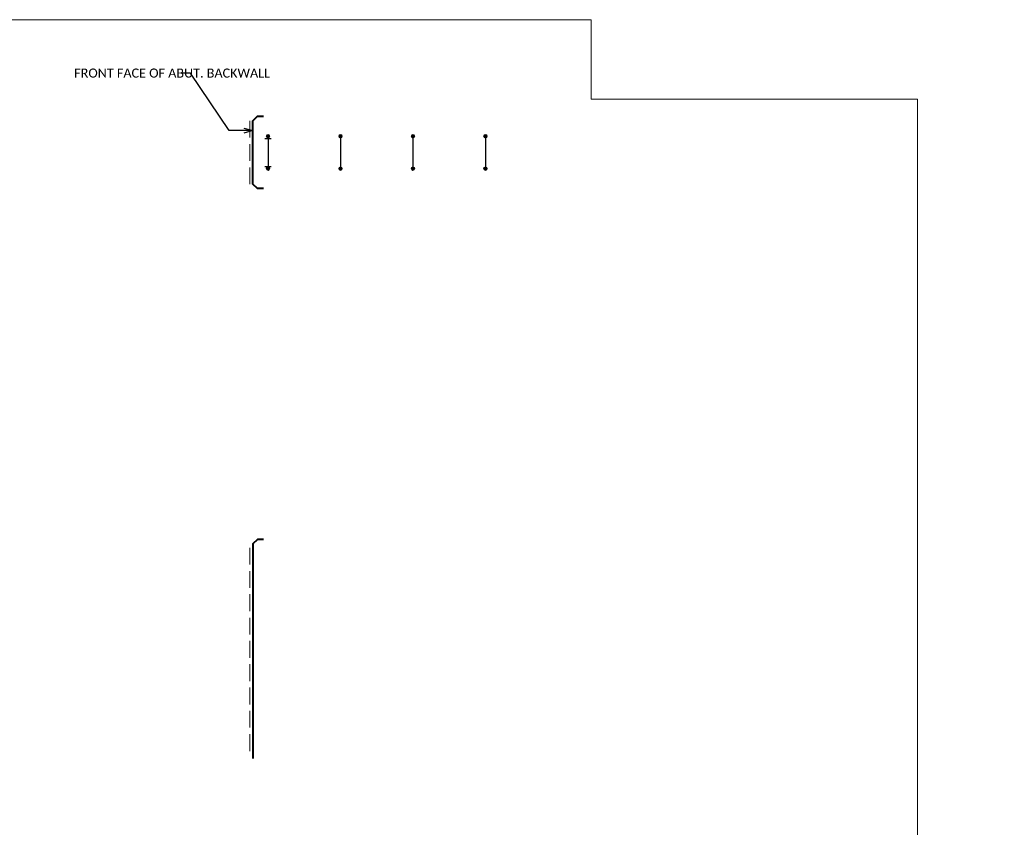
# Model space of a CAD drawing. Extents: x 5346 to 6925, y 23818 to 24070.
# Tile 8 of 10: x 5576 to 5739, y 23936 to 24070. Entities that reach past the tile are written whole.
import ezdxf
from ezdxf import colors
from ezdxf.entities.mleader import LeaderData, LeaderLine
from ezdxf.math import Vec2, Vec3

# ---------------------------------------------------------------- set-up
doc = ezdxf.new("R2010")
doc.units = 0
doc.header["$MEASUREMENT"] = 0
for name, color, linetype, lineweight in [('B_ANNO_DIM', 7, 'Continuous', 18), ('B_CONC_FILR', 7, 'Continuous', 18), ('B_CONC_PPT', 12, 'Continuous', 40), ('B_REBAR', 5, 'Continuous', 25)]:
    doc.layers.add(name, color=color, linetype=linetype, lineweight=lineweight)
doc.layers.add('B_ANNO_NOPLOT', color=47, linetype='Continuous', lineweight=18, plot=False)
doc.styles.get("Standard").update_dxf_attribs({"font": 'calibri.ttf'})

# ---------------------------------------------------------------- blocks, each defined once
blk = doc.blocks.new('_Open30')
at = {"color": 0, "linetype": 'ByBlock', "lineweight": -2}
for p, q in [((-1, 0.27), (0, 0)), ((0, 0), (-1, -0.27)), ((0, 0), (-1, 0))]:
    blk.add_line(p, q, dxfattribs=at)
blk = doc.blocks.new('DOT')
at = {"lineweight": 0}
h = blk.add_hatch(color=256, dxfattribs=at)
h.dxf.hatch_style = 1
h.paths.add_polyline_path([(0.25, 0, 1), (-0.25, 0, 1)])
blk.add_circle((0, 0), 0.25, dxfattribs=at)
blk.add_circle((0, 0), 0.25, dxfattribs=at)
blk = doc.blocks.new('REBAR PLAN')
at = {"layer": 'B_REBAR'}
blk.add_line((0, 2.9875), (0, -2.9875), dxfattribs=at)
at = {"layer": 'B_REBAR', "xscale": 1.2, "yscale": 1.2, "zscale": 1.2}
for p in [(0, 2.6875), (0, -2.6875)]:
    blk.add_blockref('DOT', p, dxfattribs=at)
blk = doc.blocks.new('*U59')
at = {"layer": 'B_ANNO_NOPLOT', "flags": 128}
blk.add_lwpolyline([(0, 0), (0, 252), (323.93, 252), (323.93, 238.86), (378, 238.86), (378, 40.5), (316.57, 40.5), (316.57, 0)], close=True, dxfattribs=at)
blk = doc.blocks.new('*U64')
at = {"layer": 'B_ANNO_NOPLOT', "flags": 128}
blk.add_lwpolyline([(0, 0), (0, 252), (323.93, 252), (323.93, 238.86), (378, 238.86), (378, 40.5), (316.57, 40.5), (316.57, 0)], close=True, dxfattribs=at)
at = {"layer": 'B_CONC_FILR'}
for p, q in [((267.44, 235.26), (267.44, 232.49)), ((267.44, 231.4), (267.44, 228.63)), ((267.44, 227.54), (267.44, 224.76)), ((267.44, 164.51), (267.44, 161.74)), ((267.44, 160.65), (267.44, 157.88)), ((267.44, 156.79), (267.44, 154.01)), ((267.44, 152.92), (267.44, 150.15)), ((267.44, 149.06), (267.44, 146.29)), ((267.44, 145.2), (267.44, 142.42)), ((267.44, 141.33), (267.44, 138.56)), ((267.44, 137.47), (267.44, 134.7)), ((267.44, 133.61), (267.44, 130.83))]:
    blk.add_line(p, q, dxfattribs=at)
at = {"layer": 'B_CONC_PPT'}
for points in [[(269.69, 224.01), (268.69, 224.01), (267.94, 224.76), (267.94, 235.26), (268.69, 236.01), (269.69, 236.01)], [(269.69, 165.87), (268.68, 165.87), (267.94, 165.14), (267.94, 129.61)]]:
    blk.add_lwpolyline(points, dxfattribs=at)
at = {"layer": 'B_REBAR'}
for p, q in [((269.94, 232.33), (270.94, 232.33)), ((269.94, 227.69), (270.94, 227.69))]:
    blk.add_line(p, q, dxfattribs=at)
for p in [(270.44, 230.01), (282.44, 230.01), (294.44, 230.01), (306.44, 230.01)]:
    blk.add_blockref('REBAR PLAN', p, dxfattribs=at)
at = {"layer": 'B_ANNO_DIM'}
ml = blk.add_multileader_mtext('Standard', dxfattribs=at)
ml.set_content('FRONT FACE OF ABUT. BACKWALL', color=256)
ml.set_leader_properties()
ml.set_arrow_properties(name='OPEN30')
ml.build(insert=Vec2(0, 0))
ml.multileader.update_dxf_attribs({"dogleg_length": 0.0625, "arrow_head_size": 1.5, "scale": 24})
ctx = ml.context
ctx.base_point, ctx.scale, ctx.char_height, ctx.arrow_head_size, ctx.landing_gap_size, ctx.plane_origin = Vec3(237.6, 243.15), 24, 1.5, 1.5, 0.75, Vec3(267.94, 233.62)
notes = []
notes.append((ctx, [(0, (1, 1, 0), (257.58, 243.15), (-1, 0), 1.5, [(0, [(267.94, 233.62), (264, 233.62)], 0, [])])]))
ctx.mtext.insert, ctx.mtext.width, ctx.mtext.flow_direction = Vec3(238.35, 243.91), 19.8017, 5
for ctx, leaders in notes:
    for number, flags, end, landing, length, lines in leaders:
        leader = LeaderData()
        leader.index, (leader.has_last_leader_line, leader.has_dogleg_vector, leader.attachment_direction) = number, flags
        leader.last_leader_point, leader.dogleg_vector, leader.dogleg_length = Vec3(end), Vec3(landing), length
        for number, points, colour, breaks in lines:
            line = LeaderLine()
            line.index, line.vertices, line.color, line.breaks = number, Vec3.list(points), colors.encode_raw_color(colour), breaks
            leader.lines.append(line)
        ctx.leaders.append(leader)

msp = doc.modelspace()

# ---------------------------------------------------------------- block references
for name in ['*U64', '*U59']:
    msp.add_blockref(name, (5346.3, 23817.78))

doc.saveas('drawing.dxf')
